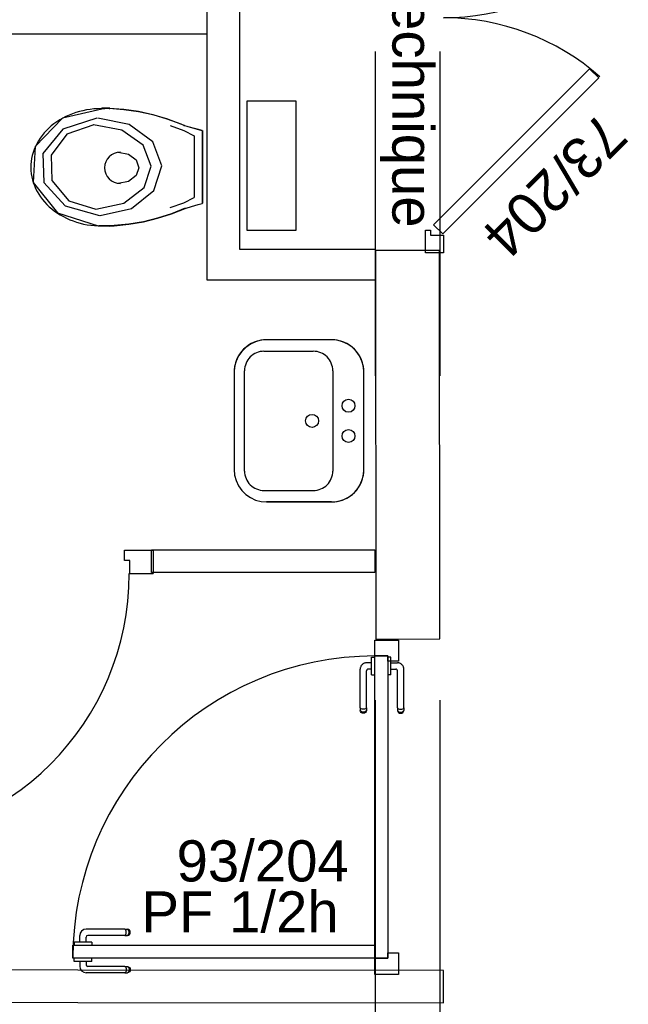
# Model space of a CAD drawing. Header units: millimetres. Extents: x -15 to 127, y -65 to 67.
# Tile 20 of 256: x 36.09 to 36.278, y -52.419 to -52.116. Entities that reach past the tile are written whole.
import ezdxf

# ---------------------------------------------------------------- set-up
doc = ezdxf.new("R2010")
doc.units = ezdxf.units.MM
doc.header["$MEASUREMENT"] = 0
doc.linetypes.add('PC_DASH_2', pattern=[0.125, 0.055556, -0.069444])
doc.linetypes.add('PC_DASH_3', pattern=[0.055556, 0.027778, -0.027778])
doc.layers.add('Calque 5', color=7, linetype='Continuous')
doc.styles.get("Standard").update_dxf_attribs({"font": 'BKANT.TTF'})

# ---------------------------------------------------------------- blocks, each defined once
blk = doc.blocks.new('PD_26662')
at = {"layer": 'Calque 5', "color": 0}
for points in [[(12.43393, -38.18997), (12.42843, -38.18997), (12.42843, -38.19697), (12.42993, -38.19697), (12.42993, -38.19547), (12.43393, -38.19547), (12.43393, -38.18997)], [(12.4818, -38.24391), (12.47897, -38.24674), (12.43089, -38.19866), (12.43371, -38.19583), (12.4818, -38.24391)]]:
    blk.add_lwpolyline(points, dxfattribs=at)
blk.add_arc((12.43393, -38.18947), 0.073, 270, 311.3481, dxfattribs=at)
blk = doc.blocks.new('PD_26663')
at = {"layer": 'Calque 5', "color": 0}
for points in [[(12.4818, -38.28102), (12.47897, -38.27819), (12.43089, -38.32627), (12.43371, -38.3291), (12.4818, -38.28102)], [(12.43393, -38.33497), (12.42843, -38.33497), (12.42843, -38.32797), (12.42993, -38.32797), (12.42993, -38.32947), (12.43393, -38.32947), (12.43393, -38.33497)]]:
    blk.add_lwpolyline(points, dxfattribs=at)
blk.add_arc((12.43393, -38.33547), 0.073, 48.6519, 90, dxfattribs=at)
blk = doc.blocks.new('PD_26661')
at = {"layer": 'Calque 5'}
for name in ['PD_26662', 'PD_26663']:
    blk.add_blockref(name, (0, 0), dxfattribs=at)
blk = doc.blocks.new('PD_26839')
at = {"layer": 'Calque 5', "color": 0}
for p, q in [((12.3201, -38.55231), (12.3201, -38.5523)), ((12.3201, -38.55329), (12.3201, -38.55231)), ((12.3255, -38.55231), (12.3255, -38.5523)), ((12.3255, -38.55329), (12.3255, -38.55231)), ((12.3201, -38.5533), (12.3201, -38.55329)), ((12.32026, -38.5533), (12.3201, -38.5533)), ((12.32073, -38.5533), (12.32026, -38.5533)), ((12.32145, -38.5533), (12.32073, -38.5533)), ((12.32233, -38.5533), (12.32145, -38.5533)), ((12.32181, -38.5533), (12.32181, -38.55482)), ((12.32327, -38.5533), (12.32233, -38.5533)), ((12.32415, -38.5533), (12.32327, -38.5533)), ((12.32379, -38.5533), (12.32379, -38.55435)), ((12.32487, -38.5533), (12.32415, -38.5533)), ((12.33571, -38.55486), (12.32429, -38.55486)), ((12.32534, -38.5533), (12.32487, -38.5533)), ((12.3255, -38.5533), (12.32534, -38.5533)), ((12.3255, -38.5533), (12.3255, -38.55329)), ((12.33571, -38.55486), (12.33633, -38.55486)), ((12.33588, -38.55497), (12.33602, -38.5552)), ((12.33602, -38.5552), (12.33611, -38.5555)), ((12.33611, -38.5555), (12.33614, -38.55584)), ((12.33614, -38.55584), (12.33611, -38.55618)), ((12.33633, -38.55486), (12.33655, -38.55486)), ((12.33655, -38.55486), (12.33688, -38.55497)), ((12.33662, -38.55497), (12.33686, -38.5552)), ((12.33686, -38.5552), (12.33702, -38.5555)), ((12.33688, -38.55497), (12.33714, -38.5552)), ((12.33702, -38.5555), (12.33707, -38.55584)), ((12.33707, -38.55584), (12.33702, -38.55618)), ((12.33714, -38.5552), (12.33732, -38.5555)), ((12.33732, -38.5555), (12.33738, -38.55584)), ((12.33738, -38.55584), (12.33732, -38.55618)), ((12.33571, -38.55683), (12.32382, -38.55683)), ((12.33571, -38.55683), (12.33633, -38.55683)), ((12.33602, -38.55649), (12.33588, -38.55671)), ((12.33611, -38.55618), (12.33602, -38.55649)), ((12.33633, -38.55683), (12.33655, -38.55683)), ((12.33688, -38.55671), (12.33655, -38.55683)), ((12.33686, -38.55649), (12.33662, -38.55671)), ((12.33702, -38.55618), (12.33686, -38.55649)), ((12.33714, -38.55649), (12.33688, -38.55671)), ((12.33732, -38.55618), (12.33714, -38.55649))]:
    blk.add_line(p, q, dxfattribs=at)
for centre, radius in [((12.32382, -38.55482), 0.002), ((12.32429, -38.55435), 0.000501)]:
    blk.add_arc(centre, radius, 180, 270, dxfattribs=at)
blk = doc.blocks.new('PD_26840')
at = {"layer": 'Calque 5', "color": 0}
for p, q in [((12.33571, -38.54336), (12.32382, -38.54336)), ((12.33571, -38.54336), (12.33633, -38.54336)), ((12.33602, -38.54371), (12.33588, -38.54348)), ((12.33611, -38.54401), (12.33602, -38.54371)), ((12.33633, -38.54336), (12.33655, -38.54336)), ((12.33688, -38.54348), (12.33655, -38.54336)), ((12.33686, -38.54371), (12.33662, -38.54348)), ((12.33702, -38.54401), (12.33686, -38.54371)), ((12.33714, -38.54371), (12.33688, -38.54348)), ((12.33732, -38.54401), (12.33714, -38.54371)), ((12.32181, -38.5474), (12.32181, -38.54537)), ((12.32379, -38.5474), (12.32379, -38.54584)), ((12.33571, -38.54534), (12.32429, -38.54534)), ((12.33571, -38.54534), (12.33633, -38.54534)), ((12.33588, -38.54522), (12.33602, -38.54499)), ((12.33602, -38.54499), (12.33611, -38.54469)), ((12.33614, -38.54435), (12.33611, -38.54401)), ((12.33611, -38.54469), (12.33614, -38.54435)), ((12.33633, -38.54534), (12.33655, -38.54534)), ((12.33655, -38.54534), (12.33688, -38.54522)), ((12.33662, -38.54522), (12.33686, -38.54499)), ((12.33686, -38.54499), (12.33702, -38.54469)), ((12.33688, -38.54522), (12.33714, -38.54499)), ((12.33707, -38.54435), (12.33702, -38.54401)), ((12.33702, -38.54469), (12.33707, -38.54435)), ((12.33714, -38.54499), (12.33732, -38.54469)), ((12.33738, -38.54435), (12.33732, -38.54401)), ((12.33732, -38.54469), (12.33738, -38.54435)), ((12.32026, -38.5474), (12.3201, -38.5474)), ((12.3201, -38.5474), (12.3201, -38.54741)), ((12.3201, -38.54741), (12.3201, -38.54839)), ((12.3201, -38.54839), (12.3201, -38.5484)), ((12.32073, -38.5474), (12.32026, -38.5474)), ((12.32145, -38.5474), (12.32073, -38.5474)), ((12.32233, -38.5474), (12.32145, -38.5474)), ((12.32327, -38.5474), (12.32233, -38.5474)), ((12.32415, -38.5474), (12.32327, -38.5474)), ((12.32487, -38.5474), (12.32415, -38.5474)), ((12.32534, -38.5474), (12.32487, -38.5474)), ((12.3255, -38.5474), (12.32534, -38.5474)), ((12.3255, -38.5474), (12.3255, -38.54741)), ((12.3255, -38.54741), (12.3255, -38.54839)), ((12.3255, -38.54839), (12.3255, -38.5484))]:
    blk.add_line(p, q, dxfattribs=at)
for centre, radius in [((12.32382, -38.54537), 0.002), ((12.32429, -38.54584), 0.000501)]:
    blk.add_arc(centre, radius, 90, 180, dxfattribs=at)
blk = doc.blocks.new('PD_26838')
at = {"layer": 'Calque 5'}
for name in ['PD_26840', 'PD_26839']:
    blk.add_blockref(name, (0, 0), dxfattribs=at)
blk = doc.blocks.new('PD_26843')
at = {"layer": 'Calque 5', "color": 0, "linetype": 'PC_DASH_3'}
for p, q in [((12.41178, -38.46128), (12.41026, -38.46128)), ((12.41178, -38.45972), (12.41178, -38.45956)), ((12.41178, -38.45956), (12.41179, -38.45956)), ((12.41178, -38.46019), (12.41178, -38.45972)), ((12.41178, -38.46091), (12.41178, -38.46019)), ((12.41178, -38.4618), (12.41178, -38.46091)), ((12.41178, -38.46273), (12.41178, -38.4618)), ((12.41179, -38.45956), (12.41277, -38.45956)), ((12.41277, -38.45956), (12.41278, -38.45956)), ((12.40826, -38.47518), (12.40826, -38.46328)), ((12.41023, -38.47518), (12.41023, -38.46375)), ((12.41178, -38.46325), (12.41073, -38.46325)), ((12.41178, -38.46362), (12.41178, -38.46273)), ((12.41178, -38.46434), (12.41178, -38.46362)), ((12.41178, -38.46481), (12.41178, -38.46434)), ((12.41178, -38.46497), (12.41178, -38.46481)), ((12.41178, -38.46497), (12.41179, -38.46497)), ((12.41179, -38.46497), (12.41277, -38.46497)), ((12.41277, -38.46497), (12.41278, -38.46497)), ((12.40826, -38.47518), (12.40826, -38.4758)), ((12.40826, -38.4758), (12.40826, -38.47601)), ((12.40838, -38.47634), (12.40826, -38.47601)), ((12.4086, -38.47549), (12.40838, -38.47535)), ((12.4086, -38.47633), (12.40838, -38.47609)), ((12.4086, -38.47661), (12.40838, -38.47634)), ((12.4089, -38.47558), (12.4086, -38.47549)), ((12.4089, -38.47648), (12.4086, -38.47633)), ((12.4089, -38.47678), (12.4086, -38.47661)), ((12.40925, -38.47561), (12.4089, -38.47558)), ((12.40925, -38.47654), (12.4089, -38.47648)), ((12.40925, -38.47684), (12.4089, -38.47678)), ((12.40959, -38.47558), (12.40925, -38.47561)), ((12.40959, -38.47648), (12.40925, -38.47654)), ((12.40959, -38.47678), (12.40925, -38.47684)), ((12.40989, -38.47549), (12.40959, -38.47558)), ((12.40989, -38.47633), (12.40959, -38.47648)), ((12.40989, -38.47661), (12.40959, -38.47678)), ((12.41011, -38.47535), (12.40989, -38.47549)), ((12.41011, -38.47609), (12.40989, -38.47633)), ((12.41011, -38.47634), (12.40989, -38.47661)), ((12.41023, -38.47601), (12.41011, -38.47634)), ((12.41023, -38.47518), (12.41023, -38.4758)), ((12.41023, -38.4758), (12.41023, -38.47601))]:
    blk.add_line(p, q, dxfattribs=at)
for centre, radius in [((12.41026, -38.46328), 0.002), ((12.41073, -38.46375), 0.000501)]:
    blk.add_arc(centre, radius, 90, 180, dxfattribs=at)
blk = doc.blocks.new('PD_26844')
at = {"layer": 'Calque 5', "color": 0, "linetype": 'PC_DASH_3'}
for p, q in [((12.4167, -38.45956), (12.41669, -38.45956)), ((12.41768, -38.45956), (12.4167, -38.45956)), ((12.41769, -38.45956), (12.41768, -38.45956)), ((12.41769, -38.45972), (12.41769, -38.45956)), ((12.41769, -38.46019), (12.41769, -38.45972)), ((12.41769, -38.46091), (12.41769, -38.46019)), ((12.41769, -38.4618), (12.41769, -38.46091)), ((12.41769, -38.46128), (12.41972, -38.46128)), ((12.41769, -38.46273), (12.41769, -38.4618)), ((12.41769, -38.46362), (12.41769, -38.46273)), ((12.41769, -38.46325), (12.41925, -38.46325)), ((12.41769, -38.46434), (12.41769, -38.46362)), ((12.41769, -38.46481), (12.41769, -38.46434)), ((12.41769, -38.46497), (12.41769, -38.46481)), ((12.41975, -38.47518), (12.41975, -38.46375)), ((12.42173, -38.47518), (12.42173, -38.46328)), ((12.4167, -38.46497), (12.41669, -38.46497)), ((12.41768, -38.46497), (12.4167, -38.46497)), ((12.41769, -38.46497), (12.41768, -38.46497)), ((12.41975, -38.47518), (12.41975, -38.4758)), ((12.41975, -38.4758), (12.41975, -38.47601)), ((12.41975, -38.47601), (12.41987, -38.47634)), ((12.41987, -38.47535), (12.4201, -38.47549)), ((12.41987, -38.47609), (12.4201, -38.47633)), ((12.41987, -38.47634), (12.4201, -38.47661)), ((12.4201, -38.47549), (12.4204, -38.47558)), ((12.4201, -38.47633), (12.4204, -38.47648)), ((12.4201, -38.47661), (12.4204, -38.47678)), ((12.4204, -38.47558), (12.42074, -38.47561)), ((12.4204, -38.47648), (12.42074, -38.47654)), ((12.4204, -38.47678), (12.42074, -38.47684)), ((12.42074, -38.47561), (12.42108, -38.47558)), ((12.42074, -38.47654), (12.42108, -38.47648)), ((12.42074, -38.47684), (12.42108, -38.47678)), ((12.42108, -38.47558), (12.42138, -38.47549)), ((12.42108, -38.47648), (12.42138, -38.47633)), ((12.42108, -38.47678), (12.42138, -38.47661)), ((12.42138, -38.47549), (12.42161, -38.47535)), ((12.42138, -38.47633), (12.42161, -38.47609)), ((12.42138, -38.47661), (12.42161, -38.47634)), ((12.42161, -38.47634), (12.42173, -38.47601)), ((12.42173, -38.47518), (12.42173, -38.4758)), ((12.42173, -38.4758), (12.42173, -38.47601))]:
    blk.add_line(p, q, dxfattribs=at)
for centre, radius in [((12.41972, -38.46328), 0.002), ((12.41925, -38.46375), 0.000501)]:
    blk.add_arc(centre, radius, 0, 90, dxfattribs=at)
blk = doc.blocks.new('PD_26842')
at = {"layer": 'Calque 5'}
for name in ['PD_26843', 'PD_26844']:
    blk.add_blockref(name, (0, 0), dxfattribs=at)
blk = doc.blocks.new('PD_26841')
at = {"layer": 'Calque 5', "color": 0, "linetype": 'PC_DASH_3'}
blk.add_lwpolyline([(12.41279, -38.45916), (12.41679, -38.45916), (12.41679, -38.55229), (12.41279, -38.55229), (12.41279, -38.45916)], dxfattribs=at)
at = {"layer": 'Calque 5'}
blk.add_blockref('PD_26842', (0, 0), dxfattribs=at)
blk = doc.blocks.new('PD_26837')
at = {"layer": 'Calque 5', "color": 0}
for points in [[(12.42003, -38.45432), (12.42003, -38.46077), (12.41683, -38.46077), (12.41683, -38.45918), (12.41282, -38.45918), (12.41282, -38.45432), (12.42003, -38.45432)], [(12.3197, -38.5523), (12.3197, -38.5483), (12.41282, -38.5483), (12.41282, -38.5523), (12.3197, -38.5523)], [(12.41683, -38.5523), (12.41683, -38.55071), (12.42003, -38.55071), (12.42003, -38.55731), (12.41282, -38.55731), (12.41282, -38.5523), (12.41683, -38.5523)]]:
    blk.add_lwpolyline(points, dxfattribs=at)
blk.add_arc((12.41282, -38.5523), 0.09313, 90, 180, dxfattribs=at)
at = {"layer": 'Calque 5'}
for name in ['PD_26841', 'PD_26838']:
    blk.add_blockref(name, (0, 0), dxfattribs=at)
blk = doc.blocks.new('PD_26972')
at = {"layer": 'Calque 5', "color": 0}
for p, q in [((12.39941, -38.36171), (12.37941, -38.36172)), ((12.37861, -38.36527), (12.39381, -38.36526)), ((12.36941, -38.37172), (12.36942, -38.40172)), ((12.37262, -38.40217), (12.37261, -38.37127)), ((12.39981, -38.37126), (12.39982, -38.40217)), ((12.40942, -38.40171), (12.40941, -38.37171)), ((12.37862, -38.40817), (12.39382, -38.40817)), ((12.39942, -38.41171), (12.37942, -38.41172))]:
    blk.add_line(p, q, dxfattribs=at)
blk.add_lwpolyline([(12.39941, -38.36171), (12.37941, -38.36172), (12.37768, -38.36187), (12.37599, -38.36232), (12.37441, -38.36306), (12.37298, -38.36406), (12.37175, -38.36529), (12.37075, -38.36672), (12.37002, -38.3683), (12.36957, -38.36998), (12.36941, -38.37172), (12.36941, -38.37172), (12.36942, -38.40172), (12.36957, -38.40346), (12.37002, -38.40514), (12.37076, -38.40672), (12.37176, -38.40815), (12.37299, -38.40938), (12.37442, -38.41038), (12.376, -38.41112), (12.37769, -38.41157), (12.37942, -38.41172), (12.37942, -38.41172), (12.39942, -38.41171), (12.40116, -38.41156), (12.40284, -38.41111), (12.40442, -38.41037), (12.40585, -38.40937), (12.40708, -38.40814), (12.40808, -38.40671), (12.40882, -38.40513), (12.40927, -38.40345), (12.40942, -38.40171), (12.40942, -38.40171), (12.40941, -38.37171), (12.40926, -38.36998), (12.40881, -38.36829), (12.40807, -38.36671), (12.40707, -38.36528), (12.40584, -38.36405), (12.40441, -38.36305), (12.40283, -38.36232), (12.40115, -38.36187), (12.39941, -38.36171), (12.39941, -38.36171)], dxfattribs=at)
for centre in [(12.40466, -38.38205), (12.39342, -38.38671), (12.40466, -38.39138)]:
    blk.add_circle(centre, 0.002, dxfattribs=at)
for centre, radius, start, end in [((12.37941, -38.37172), 0.01, 90.0111, 180.0114), ((12.39941, -38.37171), 0.01, 0.0111, 90.0114), ((12.37861, -38.37127), 0.006, 90.0111, 180.0114), ((12.39381, -38.37126), 0.006, 0.0111, 90.0114), ((12.37862, -38.40217), 0.006, 180.0106, 270.0108), ((12.39382, -38.40217), 0.006, 270.0111, 0.0114), ((12.39942, -38.40171), 0.01, 270.0111, 0.0114)]:
    blk.add_arc(centre, radius, start, end, dxfattribs=at)
blk = doc.blocks.new('PD_26973')
at = {"layer": 'Calque 5', "color": 0}
for p, q in [((12.33107, -38.29037), (12.32873, -38.29037)), ((12.35965, -38.29727), (12.35965, -38.31959)), ((12.35707, -38.29885), (12.35707, -38.3179)), ((12.33074, -38.32656), (12.32773, -38.32656))]:
    blk.add_line(p, q, dxfattribs=at)
for points in [[(12.3596, -38.29732), (12.35523, -38.2961), (12.35393, -38.29568), (12.35412, -38.29572), (12.35296, -38.29523), (12.34871, -38.29365), (12.34436, -38.29237), (12.33993, -38.2914), (12.33544, -38.29074), (12.33092, -38.2904), (12.33107, -38.29041), (12.32873, -38.29041), (12.32954, -38.29049), (12.32847, -38.29047), (12.32732, -38.2905), (12.32618, -38.29058), (12.32505, -38.2907), (12.32393, -38.29088), (12.32282, -38.29111), (12.32172, -38.29138), (12.32065, -38.2917), (12.31959, -38.29207), (12.31856, -38.29248), (12.31756, -38.29293), (12.31659, -38.29343), (12.31565, -38.29397), (12.31474, -38.29455), (12.31388, -38.29517), (12.31305, -38.29583), (12.31227, -38.29652), (12.31153, -38.29724), (12.31084, -38.29799), (12.31019, -38.29878), (12.3096, -38.29959), (12.30906, -38.30042), (12.30857, -38.30128), (12.30814, -38.30215), (12.30776, -38.30305), (12.30744, -38.30396), (12.30718, -38.30488), (12.30698, -38.30581), (12.30684, -38.30675), (12.30675, -38.30769), (12.30673, -38.30864), (12.30676, -38.30959), (12.30686, -38.31053), (12.30701, -38.31147), (12.30723, -38.3124), (12.3075, -38.31332), (12.30783, -38.31422), (12.30822, -38.31512), (12.30866, -38.31599), (12.30916, -38.31684), (12.30971, -38.31767), (12.31031, -38.31848), (12.31096, -38.31925), (12.31166, -38.32), (12.31241, -38.32072), (12.3132, -38.3214), (12.31403, -38.32205), (12.31491, -38.32266), (12.31582, -38.32324), (12.31676, -38.32377), (12.31774, -38.32426), (12.31875, -38.32471), (12.31978, -38.32511), (12.32084, -38.32547), (12.32192, -38.32578), (12.32302, -38.32604), (12.32413, -38.32626), (12.32526, -38.32643), (12.32639, -38.32655), (12.32753, -38.32662), (12.32773, -38.32661), (12.33074, -38.32661), (12.33092, -38.32666), (12.33244, -38.32658), (12.33695, -38.32613), (12.34142, -38.32537), (12.34583, -38.32429), (12.35015, -38.32291), (12.35436, -38.32123), (12.35393, -38.32136), (12.35827, -38.32006), (12.3596, -38.31973), (12.35965, -38.31964), (12.35965, -38.29732)], [(12.32954, -38.29044), (12.31654, -38.29341), (12.30812, -38.30214), (12.30751, -38.31329), (12.31492, -38.32262), (12.32753, -38.32657)], [(12.33092, -38.29035), (12.33544, -38.2907), (12.33993, -38.29136), (12.34436, -38.29233), (12.34871, -38.2936), (12.35296, -38.29518), (12.35412, -38.29567)], [(12.32708, -38.29347), (12.31665, -38.2968), (12.31046, -38.30428), (12.31072, -38.31322), (12.31733, -38.32046), (12.32795, -38.32341)], [(12.32816, -38.32341), (12.33776, -38.32125), (12.34469, -38.31567), (12.34709, -38.30815), (12.34431, -38.3007), (12.3371, -38.29533), (12.3274, -38.29347)], [(12.32611, -38.29546), (12.31788, -38.29836), (12.31301, -38.30485), (12.31321, -38.31262), (12.31842, -38.3189), (12.32679, -38.32146)], [(12.32673, -38.32146), (12.33542, -38.31959), (12.3417, -38.31474), (12.34387, -38.30821), (12.34136, -38.30175), (12.33483, -38.29709), (12.32604, -38.29547)], [(12.34965, -38.29572), (12.35394, -38.29721), (12.35707, -38.29885)], [(12.3596, -38.29727), (12.35523, -38.29605), (12.35393, -38.29563)], [(12.33361, -38.30388), (12.33682, -38.30453), (12.33918, -38.3063), (12.34004, -38.30872), (12.33918, -38.31114), (12.33682, -38.31292), (12.33361, -38.31357)], [(12.34965, -38.32098), (12.35394, -38.31949), (12.35707, -38.31785)], [(12.35436, -38.32119), (12.35015, -38.32286), (12.34583, -38.32424), (12.34142, -38.32532), (12.33695, -38.32608), (12.33244, -38.32654), (12.33092, -38.32662)], [(12.35393, -38.32132), (12.35827, -38.32001), (12.3596, -38.31968)]]:
    blk.add_lwpolyline(points, dxfattribs=at)
blk.add_arc((12.33433, -38.30872), 0.00484, 90, 270, dxfattribs=at)
blk = doc.blocks.new('PD_26977')
at = {"layer": 'Calque 5', "color": 0}
for p, q in [((12.33564, -38.4266), (12.34444, -38.4266)), ((12.34444, -38.4266), (12.34444, -38.43381)), ((12.33723, -38.43381), (12.34444, -38.43381))]:
    blk.add_line(p, q, dxfattribs=at)
blk.add_lwpolyline([(12.33723, -38.43381), (12.33723, -38.4298), (12.33564, -38.4298), (12.33564, -38.4266), (12.33723, -38.4266)], dxfattribs=at)
blk = doc.blocks.new('PD_28005')
at = {"layer": 'Calque 5', "color": 0}
for points in [[(12.43393, -38.18997), (12.42843, -38.18997), (12.42843, -38.19697), (12.42993, -38.19697), (12.42993, -38.19547), (12.43393, -38.19547), (12.43393, -38.18997)], [(12.4818, -38.24391), (12.47897, -38.24674), (12.43089, -38.19866), (12.43371, -38.19583), (12.4818, -38.24391)]]:
    blk.add_lwpolyline(points, dxfattribs=at)
blk.add_arc((12.43393, -38.18947), 0.073, 270, 311.3481, dxfattribs=at)
blk = doc.blocks.new('PD_28006')
at = {"layer": 'Calque 5', "color": 0}
for points in [[(12.4818, -38.28102), (12.47897, -38.27819), (12.43089, -38.32627), (12.43371, -38.3291), (12.4818, -38.28102)], [(12.43393, -38.33497), (12.42843, -38.33497), (12.42843, -38.32797), (12.42993, -38.32797), (12.42993, -38.32947), (12.43393, -38.32947), (12.43393, -38.33497)]]:
    blk.add_lwpolyline(points, dxfattribs=at)
blk.add_arc((12.43393, -38.33547), 0.073, 48.6519, 90, dxfattribs=at)
blk = doc.blocks.new('PD_28004')
at = {"layer": 'Calque 5'}
for name in ['PD_28005', 'PD_28006']:
    blk.add_blockref(name, (0, 0), dxfattribs=at)
blk = doc.blocks.new('PD_28182')
at = {"layer": 'Calque 5', "color": 0}
for p, q in [((12.3201, -38.55231), (12.3201, -38.5523)), ((12.3201, -38.55329), (12.3201, -38.55231)), ((12.3255, -38.55231), (12.3255, -38.5523)), ((12.3255, -38.55329), (12.3255, -38.55231)), ((12.3201, -38.5533), (12.3201, -38.55329)), ((12.32026, -38.5533), (12.3201, -38.5533)), ((12.32073, -38.5533), (12.32026, -38.5533)), ((12.32145, -38.5533), (12.32073, -38.5533)), ((12.32233, -38.5533), (12.32145, -38.5533)), ((12.32181, -38.5533), (12.32181, -38.55482)), ((12.32327, -38.5533), (12.32233, -38.5533)), ((12.32415, -38.5533), (12.32327, -38.5533)), ((12.32379, -38.5533), (12.32379, -38.55435)), ((12.32487, -38.5533), (12.32415, -38.5533)), ((12.33571, -38.55486), (12.32429, -38.55486)), ((12.32534, -38.5533), (12.32487, -38.5533)), ((12.3255, -38.5533), (12.32534, -38.5533)), ((12.3255, -38.5533), (12.3255, -38.55329)), ((12.33571, -38.55486), (12.33633, -38.55486)), ((12.33588, -38.55497), (12.33602, -38.5552)), ((12.33602, -38.5552), (12.33611, -38.5555)), ((12.33611, -38.5555), (12.33614, -38.55584)), ((12.33614, -38.55584), (12.33611, -38.55618)), ((12.33633, -38.55486), (12.33655, -38.55486)), ((12.33655, -38.55486), (12.33688, -38.55497)), ((12.33662, -38.55497), (12.33686, -38.5552)), ((12.33686, -38.5552), (12.33702, -38.5555)), ((12.33688, -38.55497), (12.33714, -38.5552)), ((12.33702, -38.5555), (12.33707, -38.55584)), ((12.33707, -38.55584), (12.33702, -38.55618)), ((12.33714, -38.5552), (12.33732, -38.5555)), ((12.33732, -38.5555), (12.33738, -38.55584)), ((12.33738, -38.55584), (12.33732, -38.55618)), ((12.33571, -38.55683), (12.32382, -38.55683)), ((12.33571, -38.55683), (12.33633, -38.55683)), ((12.33602, -38.55649), (12.33588, -38.55671)), ((12.33611, -38.55618), (12.33602, -38.55649)), ((12.33633, -38.55683), (12.33655, -38.55683)), ((12.33688, -38.55671), (12.33655, -38.55683)), ((12.33686, -38.55649), (12.33662, -38.55671)), ((12.33702, -38.55618), (12.33686, -38.55649)), ((12.33714, -38.55649), (12.33688, -38.55671)), ((12.33732, -38.55618), (12.33714, -38.55649))]:
    blk.add_line(p, q, dxfattribs=at)
for centre, radius in [((12.32382, -38.55482), 0.002), ((12.32429, -38.55435), 0.000501)]:
    blk.add_arc(centre, radius, 180, 270, dxfattribs=at)
blk = doc.blocks.new('PD_28183')
at = {"layer": 'Calque 5', "color": 0}
for p, q in [((12.33571, -38.54336), (12.32382, -38.54336)), ((12.33571, -38.54336), (12.33633, -38.54336)), ((12.33602, -38.54371), (12.33588, -38.54348)), ((12.33611, -38.54401), (12.33602, -38.54371)), ((12.33633, -38.54336), (12.33655, -38.54336)), ((12.33688, -38.54348), (12.33655, -38.54336)), ((12.33686, -38.54371), (12.33662, -38.54348)), ((12.33702, -38.54401), (12.33686, -38.54371)), ((12.33714, -38.54371), (12.33688, -38.54348)), ((12.33732, -38.54401), (12.33714, -38.54371)), ((12.32181, -38.5474), (12.32181, -38.54537)), ((12.32379, -38.5474), (12.32379, -38.54584)), ((12.33571, -38.54534), (12.32429, -38.54534)), ((12.33571, -38.54534), (12.33633, -38.54534)), ((12.33588, -38.54522), (12.33602, -38.54499)), ((12.33602, -38.54499), (12.33611, -38.54469)), ((12.33614, -38.54435), (12.33611, -38.54401)), ((12.33611, -38.54469), (12.33614, -38.54435)), ((12.33633, -38.54534), (12.33655, -38.54534)), ((12.33655, -38.54534), (12.33688, -38.54522)), ((12.33662, -38.54522), (12.33686, -38.54499)), ((12.33686, -38.54499), (12.33702, -38.54469)), ((12.33688, -38.54522), (12.33714, -38.54499)), ((12.33707, -38.54435), (12.33702, -38.54401)), ((12.33702, -38.54469), (12.33707, -38.54435)), ((12.33714, -38.54499), (12.33732, -38.54469)), ((12.33738, -38.54435), (12.33732, -38.54401)), ((12.33732, -38.54469), (12.33738, -38.54435)), ((12.32026, -38.5474), (12.3201, -38.5474)), ((12.3201, -38.5474), (12.3201, -38.54741)), ((12.3201, -38.54741), (12.3201, -38.54839)), ((12.3201, -38.54839), (12.3201, -38.5484)), ((12.32073, -38.5474), (12.32026, -38.5474)), ((12.32145, -38.5474), (12.32073, -38.5474)), ((12.32233, -38.5474), (12.32145, -38.5474)), ((12.32327, -38.5474), (12.32233, -38.5474)), ((12.32415, -38.5474), (12.32327, -38.5474)), ((12.32487, -38.5474), (12.32415, -38.5474)), ((12.32534, -38.5474), (12.32487, -38.5474)), ((12.3255, -38.5474), (12.32534, -38.5474)), ((12.3255, -38.5474), (12.3255, -38.54741)), ((12.3255, -38.54741), (12.3255, -38.54839)), ((12.3255, -38.54839), (12.3255, -38.5484))]:
    blk.add_line(p, q, dxfattribs=at)
for centre, radius in [((12.32382, -38.54537), 0.002), ((12.32429, -38.54584), 0.000501)]:
    blk.add_arc(centre, radius, 90, 180, dxfattribs=at)
blk = doc.blocks.new('PD_28181')
at = {"layer": 'Calque 5'}
for name in ['PD_28183', 'PD_28182']:
    blk.add_blockref(name, (0, 0), dxfattribs=at)
blk = doc.blocks.new('PD_28186')
at = {"layer": 'Calque 5', "color": 0, "linetype": 'PC_DASH_3'}
for p, q in [((12.41178, -38.46128), (12.41026, -38.46128)), ((12.41178, -38.45972), (12.41178, -38.45956)), ((12.41178, -38.45956), (12.41179, -38.45956)), ((12.41178, -38.46019), (12.41178, -38.45972)), ((12.41178, -38.46091), (12.41178, -38.46019)), ((12.41178, -38.4618), (12.41178, -38.46091)), ((12.41178, -38.46273), (12.41178, -38.4618)), ((12.41179, -38.45956), (12.41277, -38.45956)), ((12.41277, -38.45956), (12.41278, -38.45956)), ((12.40826, -38.47518), (12.40826, -38.46328)), ((12.41023, -38.47518), (12.41023, -38.46375)), ((12.41178, -38.46325), (12.41073, -38.46325)), ((12.41178, -38.46362), (12.41178, -38.46273)), ((12.41178, -38.46434), (12.41178, -38.46362)), ((12.41178, -38.46481), (12.41178, -38.46434)), ((12.41178, -38.46497), (12.41178, -38.46481)), ((12.41178, -38.46497), (12.41179, -38.46497)), ((12.41179, -38.46497), (12.41277, -38.46497)), ((12.41277, -38.46497), (12.41278, -38.46497)), ((12.40826, -38.47518), (12.40826, -38.4758)), ((12.40826, -38.4758), (12.40826, -38.47601)), ((12.40838, -38.47634), (12.40826, -38.47601)), ((12.4086, -38.47549), (12.40838, -38.47535)), ((12.4086, -38.47633), (12.40838, -38.47609)), ((12.4086, -38.47661), (12.40838, -38.47634)), ((12.4089, -38.47558), (12.4086, -38.47549)), ((12.4089, -38.47648), (12.4086, -38.47633)), ((12.4089, -38.47678), (12.4086, -38.47661)), ((12.40925, -38.47561), (12.4089, -38.47558)), ((12.40925, -38.47654), (12.4089, -38.47648)), ((12.40925, -38.47684), (12.4089, -38.47678)), ((12.40959, -38.47558), (12.40925, -38.47561)), ((12.40959, -38.47648), (12.40925, -38.47654)), ((12.40959, -38.47678), (12.40925, -38.47684)), ((12.40989, -38.47549), (12.40959, -38.47558)), ((12.40989, -38.47633), (12.40959, -38.47648)), ((12.40989, -38.47661), (12.40959, -38.47678)), ((12.41011, -38.47535), (12.40989, -38.47549)), ((12.41011, -38.47609), (12.40989, -38.47633)), ((12.41011, -38.47634), (12.40989, -38.47661)), ((12.41023, -38.47601), (12.41011, -38.47634)), ((12.41023, -38.47518), (12.41023, -38.4758)), ((12.41023, -38.4758), (12.41023, -38.47601))]:
    blk.add_line(p, q, dxfattribs=at)
for centre, radius in [((12.41026, -38.46328), 0.002), ((12.41073, -38.46375), 0.000501)]:
    blk.add_arc(centre, radius, 90, 180, dxfattribs=at)
blk = doc.blocks.new('PD_28187')
at = {"layer": 'Calque 5', "color": 0, "linetype": 'PC_DASH_3'}
for p, q in [((12.4167, -38.45956), (12.41669, -38.45956)), ((12.41768, -38.45956), (12.4167, -38.45956)), ((12.41769, -38.45956), (12.41768, -38.45956)), ((12.41769, -38.45972), (12.41769, -38.45956)), ((12.41769, -38.46019), (12.41769, -38.45972)), ((12.41769, -38.46091), (12.41769, -38.46019)), ((12.41769, -38.4618), (12.41769, -38.46091)), ((12.41769, -38.46128), (12.41972, -38.46128)), ((12.41769, -38.46273), (12.41769, -38.4618)), ((12.41769, -38.46362), (12.41769, -38.46273)), ((12.41769, -38.46325), (12.41925, -38.46325)), ((12.41769, -38.46434), (12.41769, -38.46362)), ((12.41769, -38.46481), (12.41769, -38.46434)), ((12.41769, -38.46497), (12.41769, -38.46481)), ((12.41975, -38.47518), (12.41975, -38.46375)), ((12.42173, -38.47518), (12.42173, -38.46328)), ((12.4167, -38.46497), (12.41669, -38.46497)), ((12.41768, -38.46497), (12.4167, -38.46497)), ((12.41769, -38.46497), (12.41768, -38.46497)), ((12.41975, -38.47518), (12.41975, -38.4758)), ((12.41975, -38.4758), (12.41975, -38.47601)), ((12.41975, -38.47601), (12.41987, -38.47634)), ((12.41987, -38.47535), (12.4201, -38.47549)), ((12.41987, -38.47609), (12.4201, -38.47633)), ((12.41987, -38.47634), (12.4201, -38.47661)), ((12.4201, -38.47549), (12.4204, -38.47558)), ((12.4201, -38.47633), (12.4204, -38.47648)), ((12.4201, -38.47661), (12.4204, -38.47678)), ((12.4204, -38.47558), (12.42074, -38.47561)), ((12.4204, -38.47648), (12.42074, -38.47654)), ((12.4204, -38.47678), (12.42074, -38.47684)), ((12.42074, -38.47561), (12.42108, -38.47558)), ((12.42074, -38.47654), (12.42108, -38.47648)), ((12.42074, -38.47684), (12.42108, -38.47678)), ((12.42108, -38.47558), (12.42138, -38.47549)), ((12.42108, -38.47648), (12.42138, -38.47633)), ((12.42108, -38.47678), (12.42138, -38.47661)), ((12.42138, -38.47549), (12.42161, -38.47535)), ((12.42138, -38.47633), (12.42161, -38.47609)), ((12.42138, -38.47661), (12.42161, -38.47634)), ((12.42161, -38.47634), (12.42173, -38.47601)), ((12.42173, -38.47518), (12.42173, -38.4758)), ((12.42173, -38.4758), (12.42173, -38.47601))]:
    blk.add_line(p, q, dxfattribs=at)
for centre, radius in [((12.41972, -38.46328), 0.002), ((12.41925, -38.46375), 0.000501)]:
    blk.add_arc(centre, radius, 0, 90, dxfattribs=at)
blk = doc.blocks.new('PD_28185')
at = {"layer": 'Calque 5'}
for name in ['PD_28186', 'PD_28187']:
    blk.add_blockref(name, (0, 0), dxfattribs=at)
blk = doc.blocks.new('PD_28184')
at = {"layer": 'Calque 5', "color": 0, "linetype": 'PC_DASH_3'}
blk.add_lwpolyline([(12.41279, -38.45916), (12.41679, -38.45916), (12.41679, -38.55229), (12.41279, -38.55229), (12.41279, -38.45916)], dxfattribs=at)
at = {"layer": 'Calque 5'}
blk.add_blockref('PD_28185', (0, 0), dxfattribs=at)
blk = doc.blocks.new('PD_28180')
at = {"layer": 'Calque 5', "color": 0}
for points in [[(12.42003, -38.45432), (12.42003, -38.46077), (12.41683, -38.46077), (12.41683, -38.45918), (12.41282, -38.45918), (12.41282, -38.45432), (12.42003, -38.45432)], [(12.3197, -38.5523), (12.3197, -38.5483), (12.41282, -38.5483), (12.41282, -38.5523), (12.3197, -38.5523)], [(12.41683, -38.5523), (12.41683, -38.55071), (12.42003, -38.55071), (12.42003, -38.55731), (12.41282, -38.55731), (12.41282, -38.5523), (12.41683, -38.5523)]]:
    blk.add_lwpolyline(points, dxfattribs=at)
blk.add_arc((12.41282, -38.5523), 0.09313, 90, 180, dxfattribs=at)
at = {"layer": 'Calque 5'}
for name in ['PD_28184', 'PD_28181']:
    blk.add_blockref(name, (0, 0), dxfattribs=at)
blk = doc.blocks.new('PD_28315')
at = {"layer": 'Calque 5', "color": 0}
for p, q in [((12.39941, -38.36171), (12.37941, -38.36172)), ((12.37861, -38.36527), (12.39381, -38.36526)), ((12.36941, -38.37172), (12.36942, -38.40172)), ((12.37262, -38.40217), (12.37261, -38.37127)), ((12.39981, -38.37126), (12.39982, -38.40217)), ((12.40942, -38.40171), (12.40941, -38.37171)), ((12.37862, -38.40817), (12.39382, -38.40817)), ((12.39942, -38.41171), (12.37942, -38.41172))]:
    blk.add_line(p, q, dxfattribs=at)
blk.add_lwpolyline([(12.39941, -38.36171), (12.37941, -38.36172), (12.37768, -38.36187), (12.37599, -38.36232), (12.37441, -38.36306), (12.37298, -38.36406), (12.37175, -38.36529), (12.37075, -38.36672), (12.37002, -38.3683), (12.36957, -38.36998), (12.36941, -38.37172), (12.36941, -38.37172), (12.36942, -38.40172), (12.36957, -38.40346), (12.37002, -38.40514), (12.37076, -38.40672), (12.37176, -38.40815), (12.37299, -38.40938), (12.37442, -38.41038), (12.376, -38.41112), (12.37769, -38.41157), (12.37942, -38.41172), (12.37942, -38.41172), (12.39942, -38.41171), (12.40116, -38.41156), (12.40284, -38.41111), (12.40442, -38.41037), (12.40585, -38.40937), (12.40708, -38.40814), (12.40808, -38.40671), (12.40882, -38.40513), (12.40927, -38.40345), (12.40942, -38.40171), (12.40942, -38.40171), (12.40941, -38.37171), (12.40926, -38.36998), (12.40881, -38.36829), (12.40807, -38.36671), (12.40707, -38.36528), (12.40584, -38.36405), (12.40441, -38.36305), (12.40283, -38.36232), (12.40115, -38.36187), (12.39941, -38.36171), (12.39941, -38.36171)], dxfattribs=at)
for centre in [(12.40466, -38.38205), (12.39342, -38.38671), (12.40466, -38.39138)]:
    blk.add_circle(centre, 0.002, dxfattribs=at)
for centre, radius, start, end in [((12.37941, -38.37172), 0.01, 90.0111, 180.0114), ((12.39941, -38.37171), 0.01, 0.0111, 90.0114), ((12.37861, -38.37127), 0.006, 90.0111, 180.0114), ((12.39381, -38.37126), 0.006, 0.0111, 90.0114), ((12.37862, -38.40217), 0.006, 180.0106, 270.0108), ((12.39382, -38.40217), 0.006, 270.0111, 0.0114), ((12.39942, -38.40171), 0.01, 270.0111, 0.0114)]:
    blk.add_arc(centre, radius, start, end, dxfattribs=at)
blk = doc.blocks.new('PD_28316')
at = {"layer": 'Calque 5', "color": 0}
for p, q in [((12.33107, -38.29037), (12.32873, -38.29037)), ((12.35965, -38.29727), (12.35965, -38.31959)), ((12.35707, -38.29885), (12.35707, -38.3179)), ((12.33074, -38.32656), (12.32773, -38.32656))]:
    blk.add_line(p, q, dxfattribs=at)
for points in [[(12.3596, -38.29732), (12.35523, -38.2961), (12.35393, -38.29568), (12.35412, -38.29572), (12.35296, -38.29523), (12.34871, -38.29365), (12.34436, -38.29237), (12.33993, -38.2914), (12.33544, -38.29074), (12.33092, -38.2904), (12.33107, -38.29041), (12.32873, -38.29041), (12.32954, -38.29049), (12.32847, -38.29047), (12.32732, -38.2905), (12.32618, -38.29058), (12.32505, -38.2907), (12.32393, -38.29088), (12.32282, -38.29111), (12.32172, -38.29138), (12.32065, -38.2917), (12.31959, -38.29207), (12.31856, -38.29248), (12.31756, -38.29293), (12.31659, -38.29343), (12.31565, -38.29397), (12.31474, -38.29455), (12.31388, -38.29517), (12.31305, -38.29583), (12.31227, -38.29652), (12.31153, -38.29724), (12.31084, -38.29799), (12.31019, -38.29878), (12.3096, -38.29959), (12.30906, -38.30042), (12.30857, -38.30128), (12.30814, -38.30215), (12.30776, -38.30305), (12.30744, -38.30396), (12.30718, -38.30488), (12.30698, -38.30581), (12.30684, -38.30675), (12.30675, -38.30769), (12.30673, -38.30864), (12.30676, -38.30959), (12.30686, -38.31053), (12.30701, -38.31147), (12.30723, -38.3124), (12.3075, -38.31332), (12.30783, -38.31422), (12.30822, -38.31512), (12.30866, -38.31599), (12.30916, -38.31684), (12.30971, -38.31767), (12.31031, -38.31848), (12.31096, -38.31925), (12.31166, -38.32), (12.31241, -38.32072), (12.3132, -38.3214), (12.31403, -38.32205), (12.31491, -38.32266), (12.31582, -38.32324), (12.31676, -38.32377), (12.31774, -38.32426), (12.31875, -38.32471), (12.31978, -38.32511), (12.32084, -38.32547), (12.32192, -38.32578), (12.32302, -38.32604), (12.32413, -38.32626), (12.32526, -38.32643), (12.32639, -38.32655), (12.32753, -38.32662), (12.32773, -38.32661), (12.33074, -38.32661), (12.33092, -38.32666), (12.33244, -38.32658), (12.33695, -38.32613), (12.34142, -38.32537), (12.34583, -38.32429), (12.35015, -38.32291), (12.35436, -38.32123), (12.35393, -38.32136), (12.35827, -38.32006), (12.3596, -38.31973), (12.35965, -38.31964), (12.35965, -38.29732)], [(12.32954, -38.29044), (12.31654, -38.29341), (12.30812, -38.30214), (12.30751, -38.31329), (12.31492, -38.32262), (12.32753, -38.32657)], [(12.33092, -38.29035), (12.33544, -38.2907), (12.33993, -38.29136), (12.34436, -38.29233), (12.34871, -38.2936), (12.35296, -38.29518), (12.35412, -38.29567)], [(12.32708, -38.29347), (12.31665, -38.2968), (12.31046, -38.30428), (12.31072, -38.31322), (12.31733, -38.32046), (12.32795, -38.32341)], [(12.32816, -38.32341), (12.33776, -38.32125), (12.34469, -38.31567), (12.34709, -38.30815), (12.34431, -38.3007), (12.3371, -38.29533), (12.3274, -38.29347)], [(12.32611, -38.29546), (12.31788, -38.29836), (12.31301, -38.30485), (12.31321, -38.31262), (12.31842, -38.3189), (12.32679, -38.32146)], [(12.32673, -38.32146), (12.33542, -38.31959), (12.3417, -38.31474), (12.34387, -38.30821), (12.34136, -38.30175), (12.33483, -38.29709), (12.32604, -38.29547)], [(12.34965, -38.29572), (12.35394, -38.29721), (12.35707, -38.29885)], [(12.3596, -38.29727), (12.35523, -38.29605), (12.35393, -38.29563)], [(12.33361, -38.30388), (12.33682, -38.30453), (12.33918, -38.3063), (12.34004, -38.30872), (12.33918, -38.31114), (12.33682, -38.31292), (12.33361, -38.31357)], [(12.34965, -38.32098), (12.35394, -38.31949), (12.35707, -38.31785)], [(12.35436, -38.32119), (12.35015, -38.32286), (12.34583, -38.32424), (12.34142, -38.32532), (12.33695, -38.32608), (12.33244, -38.32654), (12.33092, -38.32662)], [(12.35393, -38.32132), (12.35827, -38.32001), (12.3596, -38.31968)]]:
    blk.add_lwpolyline(points, dxfattribs=at)
blk.add_arc((12.33433, -38.30872), 0.00484, 90, 270, dxfattribs=at)
blk = doc.blocks.new('PD_28320')
at = {"layer": 'Calque 5', "color": 0}
for p, q in [((12.33564, -38.4266), (12.34444, -38.4266)), ((12.34444, -38.4266), (12.34444, -38.43381)), ((12.33723, -38.43381), (12.34444, -38.43381))]:
    blk.add_line(p, q, dxfattribs=at)
blk.add_lwpolyline([(12.33723, -38.43381), (12.33723, -38.4298), (12.33564, -38.4298), (12.33564, -38.4266), (12.33723, -38.4266)], dxfattribs=at)

msp = doc.modelspace()

# ---------------------------------------------------------------- linework, layer by layer
at = {"layer": 'Calque 5', "color": 0, "linetype": 'PC_DASH_2'}
for p, q in [((36.2001, -53.02542), (36.2001, -50.37096)), ((36.2001, -53.02542), (36.2001, -50.37096)), ((36.2201, -53.02542), (36.2201, -50.37096)), ((36.2201, -53.02542), (36.2201, -50.37096))]:
    msp.add_line(p, q, dxfattribs=at)
at = {"layer": 'Calque 5', "color": 0}
for p, q in [((36.14818, -51.95202), (36.14818, -52.19589)), ((36.14818, -51.95202), (36.14818, -52.19589)), ((36.15836, -52.18647), (36.15836, -52.0436)), ((36.15836, -52.18647), (36.15836, -52.0436)), ((36.20016, -52.18646), (36.15836, -52.18646)), ((36.20016, -52.18646), (36.15836, -52.18646)), ((36.20016, -52.19592), (36.14823, -52.19592)), ((36.20016, -52.19592), (36.14823, -52.19592))]:
    msp.add_line(p, q, dxfattribs=at)
for points in [[(36.14823, -52.12003), (36.14823, -52.11003), (35.65885, -52.11003), (35.65885, -52.12003), (36.14823, -52.12003)], [(36.14823, -52.12003), (36.14823, -52.11003), (35.65885, -52.11003), (35.65885, -52.12003), (36.14823, -52.12003)], [(36.16061, -52.18066), (36.16061, -52.14066), (36.17561, -52.14066), (36.17561, -52.18066), (36.16061, -52.18066)], [(36.16061, -52.18066), (36.16061, -52.14066), (36.17561, -52.14066), (36.17561, -52.18066), (36.16061, -52.18066)], [(36.21996, -52.30651), (36.21989, -52.18679), (36.2005, -52.1868), (36.20014, -52.1868), (36.20021, -52.30652), (36.21996, -52.30651)], [(36.21996, -52.30651), (36.21989, -52.18679), (36.2005, -52.1868), (36.20014, -52.1868), (36.20021, -52.30652), (36.21996, -52.30651)], [(36.13111, -52.28604), (36.13111, -52.27904), (36.19992, -52.27901), (36.19992, -52.28601), (36.13111, -52.28604)], [(36.13111, -52.28604), (36.13111, -52.27904), (36.19992, -52.27901), (36.19992, -52.28601), (36.13111, -52.28604)], [(35.65767, -52.40819), (35.65767, -52.41819), (36.22111, -52.41869), (36.22111, -52.40869), (35.65767, -52.40819)], [(35.65767, -52.40819), (35.65767, -52.41819), (36.22111, -52.41869), (36.22111, -52.40869), (35.65767, -52.40819)]]:
    msp.add_lwpolyline(points, dxfattribs=at)
msp.add_arc((36.04126, -52.28638), 0.083, 270, 0, dxfattribs=at)
msp.add_arc((36.04126, -52.28638), 0.083, 270, 0, dxfattribs=at)

# ---------------------------------------------------------------- block references
at = {"layer": 'Calque 5'}
for name in ['PD_26661', 'PD_28004', 'PD_26973', 'PD_28316', 'PD_26972', 'PD_28315', 'PD_26977', 'PD_28320', 'PD_26837', 'PD_28180']:
    msp.add_blockref(name, (23.78716, -13.85257), dxfattribs=at)

# ---------------------------------------------------------------- texts
at = {"layer": 'Calque 5', "color": 0, "char_height": 0.012678, "attachment_point": 1}
for s, insert, width, rotation in [('{\\fArial|b0|i0|c0|p34;\\W0.98;gaine technique}', (36.21802, -52.05718), 0.1234722, 270), ('{\\fArial|b0|i0|c0|p34;\\W0.98;gaine technique}', (36.21802, -52.05718), 0.1234722, 270), ('{\\fArial|b0|i0|c0|p34;\\W0.98;73/204}', (36.27866, -52.15252), 0.0529167, 225), ('{\\fArial|b0|i0|c0|p34;\\W0.98;73/204}', (36.27866, -52.15252), 0.0529167, 225)]:
    msp.add_mtext(s, dxfattribs=dict(at, insert=insert, width=width, rotation=rotation))
for s, insert, width in [('{\\fArial|b0|i0|c0|p34;\\W0.98;93/204}', (36.13882, -52.36857), 0.0529167), ('{\\fArial|b0|i0|c0|p34;\\W0.98;93/204}', (36.13882, -52.36857), 0.0529167), ('{\\fArial|b0|i0|c0|p34;\\W0.98;PF 1/2h}', (36.128, -52.38429), 0.0705556), ('{\\fArial|b0|i0|c0|p34;\\W0.98;PF 1/2h}', (36.128, -52.38429), 0.0705556)]:
    msp.add_mtext(s, dxfattribs=dict(at, insert=insert, width=width))

doc.saveas('drawing.dxf')
